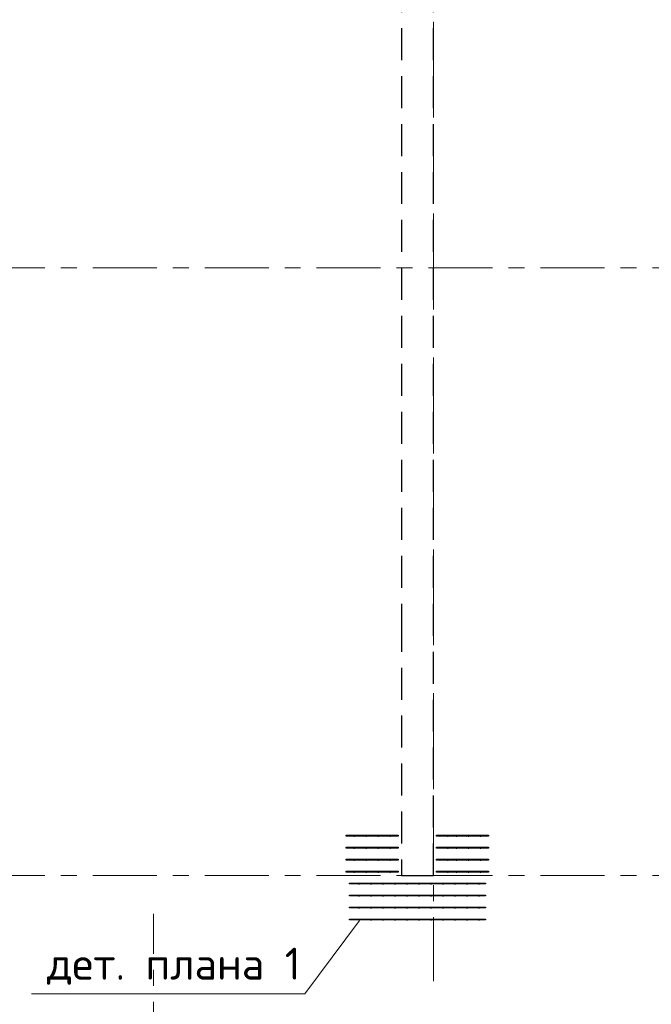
# Model space of a CAD drawing. Header units: metres. Extents: x -38 to 86, y -15 to 21.
# Tile 42 of 103: x 36.11 to 40.06, y 8.19 to 14.35. Entities that reach past the tile are written whole.
import ezdxf

# ---------------------------------------------------------------- set-up
doc = ezdxf.new("R2010")
doc.units = ezdxf.units.M
for name, pattern in [('______11', [0.5, 0.4, -0.05, 0, -0.05]), ('______2', [0.27, 0.2, -0.07]), ('______5', [1.1, 0.8, -0.1, 0.1, -0.1])]:
    doc.linetypes.add(name, pattern=pattern)
for name, color, linetype, lineweight in [('XR$2$Осевая линия (1)', 7, '______5', 13), ('XR$3$Арматурный каркас 01', 4, 'Continuous', 35), ('XR$3$Текст_ общее_1', 7, 'Continuous', 13)]:
    doc.layers.add(name, color=color, linetype=linetype, lineweight=lineweight)
doc.layers.add('XR$5$Стена_ бетон несущ.', color=7, linetype='Continuous', lineweight=70, true_color=0xb4b496)
doc.styles.add('ISOCPEUR', font='txt')

msp = doc.modelspace()

# ---------------------------------------------------------------- hatches: boundary and pattern name
at = {"layer": 'XR$3$Арматурный каркас 01', "linetype": 'Continuous', "lineweight": 50, "transparency": 33554687}
for points in [[(38.208, 9.2432), (38.2078, 9.2444), (38.2071, 9.2454), (38.2061, 9.246), (38.205, 9.2462), (38.2039, 9.246), (38.2029, 9.2454), (38.2022, 9.2444), (38.202, 9.2432), (38.2022, 9.2421), (38.2029, 9.2411), (38.2039, 9.2405), (38.205, 9.2402), (38.2061, 9.2405), (38.2071, 9.2411), (38.2078, 9.2421)], [(38.283, 9.2432), (38.2828, 9.2444), (38.2821, 9.2454), (38.2811, 9.246), (38.28, 9.2462), (38.2789, 9.246), (38.2779, 9.2454), (38.2772, 9.2444), (38.277, 9.2432), (38.2772, 9.2421), (38.2779, 9.2411), (38.2789, 9.2405), (38.28, 9.2402), (38.2811, 9.2405), (38.2821, 9.2411), (38.2828, 9.2421)], [(38.358, 9.2432), (38.3578, 9.2444), (38.3571, 9.2454), (38.3561, 9.246), (38.355, 9.2462), (38.3539, 9.246), (38.3529, 9.2454), (38.3522, 9.2444), (38.352, 9.2432), (38.3522, 9.2421), (38.3529, 9.2411), (38.3539, 9.2405), (38.355, 9.2402), (38.3561, 9.2405), (38.3571, 9.2411), (38.3578, 9.2421)], [(38.433, 9.2432), (38.4328, 9.2444), (38.4321, 9.2454), (38.4311, 9.246), (38.43, 9.2462), (38.4289, 9.246), (38.4279, 9.2454), (38.4272, 9.2444), (38.427, 9.2432), (38.4272, 9.2421), (38.4279, 9.2411), (38.4289, 9.2405), (38.43, 9.2402), (38.4311, 9.2405), (38.4321, 9.2411), (38.4328, 9.2421)], [(38.793, 9.2432), (38.7928, 9.2444), (38.7921, 9.2454), (38.7911, 9.246), (38.79, 9.2462), (38.7889, 9.246), (38.7879, 9.2454), (38.7872, 9.2444), (38.787, 9.2432), (38.7872, 9.2421), (38.7879, 9.2411), (38.7889, 9.2405), (38.79, 9.2402), (38.7911, 9.2405), (38.7921, 9.2411), (38.7928, 9.2421)], [(38.848, 9.2432), (38.8478, 9.2444), (38.8471, 9.2454), (38.8461, 9.246), (38.845, 9.2462), (38.8439, 9.246), (38.8429, 9.2454), (38.8422, 9.2444), (38.842, 9.2432), (38.8422, 9.2421), (38.8429, 9.2411), (38.8439, 9.2405), (38.845, 9.2402), (38.8461, 9.2405), (38.8471, 9.2411), (38.8478, 9.2421)], [(38.923, 9.2432), (38.9228, 9.2444), (38.9221, 9.2454), (38.9211, 9.246), (38.92, 9.2462), (38.9189, 9.246), (38.9179, 9.2454), (38.9172, 9.2444), (38.917, 9.2432), (38.9172, 9.2421), (38.9179, 9.2411), (38.9189, 9.2405), (38.92, 9.2402), (38.9211, 9.2405), (38.9221, 9.2411), (38.9228, 9.2421)], [(38.998, 9.2432), (38.9978, 9.2444), (38.9971, 9.2454), (38.9961, 9.246), (38.995, 9.2462), (38.9939, 9.246), (38.9929, 9.2454), (38.9922, 9.2444), (38.992, 9.2432), (38.9922, 9.2421), (38.9929, 9.2411), (38.9939, 9.2405), (38.995, 9.2402), (38.9961, 9.2405), (38.9971, 9.2411), (38.9978, 9.2421)], [(38.208, 9.1682), (38.2078, 9.1694), (38.2071, 9.1704), (38.2061, 9.171), (38.205, 9.1712), (38.2039, 9.171), (38.2029, 9.1704), (38.2022, 9.1694), (38.202, 9.1682), (38.2022, 9.1671), (38.2029, 9.1661), (38.2039, 9.1655), (38.205, 9.1652), (38.2061, 9.1655), (38.2071, 9.1661), (38.2078, 9.1671)], [(38.283, 9.1682), (38.2828, 9.1694), (38.2821, 9.1704), (38.2811, 9.171), (38.28, 9.1712), (38.2789, 9.171), (38.2779, 9.1704), (38.2772, 9.1694), (38.277, 9.1682), (38.2772, 9.1671), (38.2779, 9.1661), (38.2789, 9.1655), (38.28, 9.1652), (38.2811, 9.1655), (38.2821, 9.1661), (38.2828, 9.1671)], [(38.358, 9.1682), (38.3578, 9.1694), (38.3571, 9.1704), (38.3561, 9.171), (38.355, 9.1712), (38.3539, 9.171), (38.3529, 9.1704), (38.3522, 9.1694), (38.352, 9.1682), (38.3522, 9.1671), (38.3529, 9.1661), (38.3539, 9.1655), (38.355, 9.1652), (38.3561, 9.1655), (38.3571, 9.1661), (38.3578, 9.1671)], [(38.433, 9.1682), (38.4328, 9.1694), (38.4321, 9.1704), (38.4311, 9.171), (38.43, 9.1712), (38.4289, 9.171), (38.4279, 9.1704), (38.4272, 9.1694), (38.427, 9.1682), (38.4272, 9.1671), (38.4279, 9.1661), (38.4289, 9.1655), (38.43, 9.1652), (38.4311, 9.1655), (38.4321, 9.1661), (38.4328, 9.1671)], [(38.793, 9.1682), (38.7928, 9.1694), (38.7921, 9.1704), (38.7911, 9.171), (38.79, 9.1712), (38.7889, 9.171), (38.7879, 9.1704), (38.7872, 9.1694), (38.787, 9.1682), (38.7872, 9.1671), (38.7879, 9.1661), (38.7889, 9.1655), (38.79, 9.1652), (38.7911, 9.1655), (38.7921, 9.1661), (38.7928, 9.1671)], [(38.848, 9.1682), (38.8478, 9.1694), (38.8471, 9.1704), (38.8461, 9.171), (38.845, 9.1712), (38.8439, 9.171), (38.8429, 9.1704), (38.8422, 9.1694), (38.842, 9.1682), (38.8422, 9.1671), (38.8429, 9.1661), (38.8439, 9.1655), (38.845, 9.1652), (38.8461, 9.1655), (38.8471, 9.1661), (38.8478, 9.1671)], [(38.923, 9.1682), (38.9228, 9.1694), (38.9221, 9.1704), (38.9211, 9.171), (38.92, 9.1712), (38.9189, 9.171), (38.9179, 9.1704), (38.9172, 9.1694), (38.917, 9.1682), (38.9172, 9.1671), (38.9179, 9.1661), (38.9189, 9.1655), (38.92, 9.1652), (38.9211, 9.1655), (38.9221, 9.1661), (38.9228, 9.1671)], [(38.998, 9.1682), (38.9978, 9.1694), (38.9971, 9.1704), (38.9961, 9.171), (38.995, 9.1712), (38.9939, 9.171), (38.9929, 9.1704), (38.9922, 9.1694), (38.992, 9.1682), (38.9922, 9.1671), (38.9929, 9.1661), (38.9939, 9.1655), (38.995, 9.1652), (38.9961, 9.1655), (38.9971, 9.1661), (38.9978, 9.1671)], [(38.208, 9.0932), (38.2078, 9.0944), (38.2071, 9.0954), (38.2061, 9.096), (38.205, 9.0962), (38.2039, 9.096), (38.2029, 9.0954), (38.2022, 9.0944), (38.202, 9.0932), (38.2022, 9.0921), (38.2029, 9.0911), (38.2039, 9.0905), (38.205, 9.0902), (38.2061, 9.0905), (38.2071, 9.0911), (38.2078, 9.0921)], [(38.283, 9.0932), (38.2828, 9.0944), (38.2821, 9.0954), (38.2811, 9.096), (38.28, 9.0962), (38.2789, 9.096), (38.2779, 9.0954), (38.2772, 9.0944), (38.277, 9.0932), (38.2772, 9.0921), (38.2779, 9.0911), (38.2789, 9.0905), (38.28, 9.0902), (38.2811, 9.0905), (38.2821, 9.0911), (38.2828, 9.0921)], [(38.358, 9.0932), (38.3578, 9.0944), (38.3571, 9.0954), (38.3561, 9.096), (38.355, 9.0962), (38.3539, 9.096), (38.3529, 9.0954), (38.3522, 9.0944), (38.352, 9.0932), (38.3522, 9.0921), (38.3529, 9.0911), (38.3539, 9.0905), (38.355, 9.0902), (38.3561, 9.0905), (38.3571, 9.0911), (38.3578, 9.0921)], [(38.433, 9.0932), (38.4328, 9.0944), (38.4321, 9.0954), (38.4311, 9.096), (38.43, 9.0962), (38.4289, 9.096), (38.4279, 9.0954), (38.4272, 9.0944), (38.427, 9.0932), (38.4272, 9.0921), (38.4279, 9.0911), (38.4289, 9.0905), (38.43, 9.0902), (38.4311, 9.0905), (38.4321, 9.0911), (38.4328, 9.0921)], [(38.793, 9.0932), (38.7928, 9.0944), (38.7921, 9.0954), (38.7911, 9.096), (38.79, 9.0962), (38.7889, 9.096), (38.7879, 9.0954), (38.7872, 9.0944), (38.787, 9.0932), (38.7872, 9.0921), (38.7879, 9.0911), (38.7889, 9.0905), (38.79, 9.0902), (38.7911, 9.0905), (38.7921, 9.0911), (38.7928, 9.0921)], [(38.848, 9.0932), (38.8478, 9.0944), (38.8471, 9.0954), (38.8461, 9.096), (38.845, 9.0962), (38.8439, 9.096), (38.8429, 9.0954), (38.8422, 9.0944), (38.842, 9.0932), (38.8422, 9.0921), (38.8429, 9.0911), (38.8439, 9.0905), (38.845, 9.0902), (38.8461, 9.0905), (38.8471, 9.0911), (38.8478, 9.0921)], [(38.923, 9.0932), (38.9228, 9.0944), (38.9221, 9.0954), (38.9211, 9.096), (38.92, 9.0962), (38.9189, 9.096), (38.9179, 9.0954), (38.9172, 9.0944), (38.917, 9.0932), (38.9172, 9.0921), (38.9179, 9.0911), (38.9189, 9.0905), (38.92, 9.0902), (38.9211, 9.0905), (38.9221, 9.0911), (38.9228, 9.0921)], [(38.998, 9.0932), (38.9978, 9.0944), (38.9971, 9.0954), (38.9961, 9.096), (38.995, 9.0962), (38.9939, 9.096), (38.9929, 9.0954), (38.9922, 9.0944), (38.992, 9.0932), (38.9922, 9.0921), (38.9929, 9.0911), (38.9939, 9.0905), (38.995, 9.0902), (38.9961, 9.0905), (38.9971, 9.0911), (38.9978, 9.0921)], [(38.208, 9.0182), (38.2078, 9.0194), (38.2071, 9.0204), (38.2061, 9.021), (38.205, 9.0212), (38.2039, 9.021), (38.2029, 9.0204), (38.2022, 9.0194), (38.202, 9.0182), (38.2022, 9.0171), (38.2029, 9.0161), (38.2039, 9.0155), (38.205, 9.0152), (38.2061, 9.0155), (38.2071, 9.0161), (38.2078, 9.0171)], [(38.283, 9.0182), (38.2828, 9.0194), (38.2821, 9.0204), (38.2811, 9.021), (38.28, 9.0212), (38.2789, 9.021), (38.2779, 9.0204), (38.2772, 9.0194), (38.277, 9.0182), (38.2772, 9.0171), (38.2779, 9.0161), (38.2789, 9.0155), (38.28, 9.0152), (38.2811, 9.0155), (38.2821, 9.0161), (38.2828, 9.0171)], [(38.358, 9.0182), (38.3578, 9.0194), (38.3571, 9.0204), (38.3561, 9.021), (38.355, 9.0212), (38.3539, 9.021), (38.3529, 9.0204), (38.3522, 9.0194), (38.352, 9.0182), (38.3522, 9.0171), (38.3529, 9.0161), (38.3539, 9.0155), (38.355, 9.0152), (38.3561, 9.0155), (38.3571, 9.0161), (38.3578, 9.0171)], [(38.433, 9.0182), (38.4328, 9.0194), (38.4321, 9.0204), (38.4311, 9.021), (38.43, 9.0212), (38.4289, 9.021), (38.4279, 9.0204), (38.4272, 9.0194), (38.427, 9.0182), (38.4272, 9.0171), (38.4279, 9.0161), (38.4289, 9.0155), (38.43, 9.0152), (38.4311, 9.0155), (38.4321, 9.0161), (38.4328, 9.0171)], [(38.793, 9.0182), (38.7928, 9.0194), (38.7921, 9.0204), (38.7911, 9.021), (38.79, 9.0212), (38.7889, 9.021), (38.7879, 9.0204), (38.7872, 9.0194), (38.787, 9.0182), (38.7872, 9.0171), (38.7879, 9.0161), (38.7889, 9.0155), (38.79, 9.0152), (38.7911, 9.0155), (38.7921, 9.0161), (38.7928, 9.0171)], [(38.848, 9.0182), (38.8478, 9.0194), (38.8471, 9.0204), (38.8461, 9.021), (38.845, 9.0212), (38.8439, 9.021), (38.8429, 9.0204), (38.8422, 9.0194), (38.842, 9.0182), (38.8422, 9.0171), (38.8429, 9.0161), (38.8439, 9.0155), (38.845, 9.0152), (38.8461, 9.0155), (38.8471, 9.0161), (38.8478, 9.0171)], [(38.923, 9.0182), (38.9228, 9.0194), (38.9221, 9.0204), (38.9211, 9.021), (38.92, 9.0212), (38.9189, 9.021), (38.9179, 9.0204), (38.9172, 9.0194), (38.917, 9.0182), (38.9172, 9.0171), (38.9179, 9.0161), (38.9189, 9.0155), (38.92, 9.0152), (38.9211, 9.0155), (38.9221, 9.0161), (38.9228, 9.0171)], [(38.998, 9.0182), (38.9978, 9.0194), (38.9971, 9.0204), (38.9961, 9.021), (38.995, 9.0212), (38.9939, 9.021), (38.9929, 9.0204), (38.9922, 9.0194), (38.992, 9.0182), (38.9922, 9.0171), (38.9929, 9.0161), (38.9939, 9.0155), (38.995, 9.0152), (38.9961, 9.0155), (38.9971, 9.0161), (38.9978, 9.0171)], [(38.238, 8.9432), (38.2378, 8.9444), (38.2371, 8.9454), (38.2361, 8.946), (38.235, 8.9462), (38.2339, 8.946), (38.2329, 8.9454), (38.2322, 8.9444), (38.232, 8.9432), (38.2322, 8.9421), (38.2329, 8.9411), (38.2339, 8.9405), (38.235, 8.9402), (38.2361, 8.9405), (38.2371, 8.9411), (38.2378, 8.9421)], [(38.313, 8.9432), (38.3128, 8.9444), (38.3121, 8.9454), (38.3111, 8.946), (38.31, 8.9462), (38.3089, 8.946), (38.3079, 8.9454), (38.3072, 8.9444), (38.307, 8.9432), (38.3072, 8.9421), (38.3079, 8.9411), (38.3089, 8.9405), (38.31, 8.9402), (38.3111, 8.9405), (38.3121, 8.9411), (38.3128, 8.9421)], [(38.388, 8.9432), (38.3878, 8.9444), (38.3871, 8.9454), (38.3861, 8.946), (38.385, 8.9462), (38.3839, 8.946), (38.3829, 8.9454), (38.3822, 8.9444), (38.382, 8.9432), (38.3822, 8.9421), (38.3829, 8.9411), (38.3839, 8.9405), (38.385, 8.9402), (38.3861, 8.9405), (38.3871, 8.9411), (38.3878, 8.9421)], [(38.463, 8.9432), (38.4628, 8.9444), (38.4621, 8.9454), (38.4611, 8.946), (38.46, 8.9462), (38.4589, 8.946), (38.4579, 8.9454), (38.4572, 8.9444), (38.457, 8.9432), (38.4572, 8.9421), (38.4579, 8.9411), (38.4589, 8.9405), (38.46, 8.9402), (38.4611, 8.9405), (38.4621, 8.9411), (38.4628, 8.9421)], [(38.538, 8.9432), (38.5378, 8.9444), (38.5371, 8.9454), (38.5361, 8.946), (38.535, 8.9462), (38.5339, 8.946), (38.5329, 8.9454), (38.5322, 8.9444), (38.532, 8.9432), (38.5322, 8.9421), (38.5329, 8.9411), (38.5339, 8.9405), (38.535, 8.9402), (38.5361, 8.9405), (38.5371, 8.9411), (38.5378, 8.9421)], [(38.613, 8.9432), (38.6128, 8.9444), (38.6121, 8.9454), (38.6111, 8.946), (38.61, 8.9462), (38.6089, 8.946), (38.6079, 8.9454), (38.6072, 8.9444), (38.607, 8.9432), (38.6072, 8.9421), (38.6079, 8.9411), (38.6089, 8.9405), (38.61, 8.9402), (38.6111, 8.9405), (38.6121, 8.9411), (38.6128, 8.9421)], [(38.688, 8.9432), (38.6878, 8.9444), (38.6871, 8.9454), (38.6861, 8.946), (38.685, 8.9462), (38.6839, 8.946), (38.6829, 8.9454), (38.6822, 8.9444), (38.682, 8.9432), (38.6822, 8.9421), (38.6829, 8.9411), (38.6839, 8.9405), (38.685, 8.9402), (38.6861, 8.9405), (38.6871, 8.9411), (38.6878, 8.9421)], [(38.763, 8.9432), (38.7628, 8.9444), (38.7621, 8.9454), (38.7611, 8.946), (38.76, 8.9462), (38.7589, 8.946), (38.7579, 8.9454), (38.7572, 8.9444), (38.757, 8.9432), (38.7572, 8.9421), (38.7579, 8.9411), (38.7589, 8.9405), (38.76, 8.9402), (38.7611, 8.9405), (38.7621, 8.9411), (38.7628, 8.9421)], [(38.838, 8.9432), (38.8378, 8.9444), (38.8371, 8.9454), (38.8361, 8.946), (38.835, 8.9462), (38.8339, 8.946), (38.8329, 8.9454), (38.8322, 8.9444), (38.832, 8.9432), (38.8322, 8.9421), (38.8329, 8.9411), (38.8339, 8.9405), (38.835, 8.9402), (38.8361, 8.9405), (38.8371, 8.9411), (38.8378, 8.9421)], [(38.913, 8.9432), (38.9128, 8.9444), (38.9121, 8.9454), (38.9111, 8.946), (38.91, 8.9462), (38.9089, 8.946), (38.9079, 8.9454), (38.9072, 8.9444), (38.907, 8.9432), (38.9072, 8.9421), (38.9079, 8.9411), (38.9089, 8.9405), (38.91, 8.9402), (38.9111, 8.9405), (38.9121, 8.9411), (38.9128, 8.9421)], [(38.988, 8.9432), (38.9878, 8.9444), (38.9871, 8.9454), (38.9861, 8.946), (38.985, 8.9462), (38.9839, 8.946), (38.9829, 8.9454), (38.9822, 8.9444), (38.982, 8.9432), (38.9822, 8.9421), (38.9829, 8.9411), (38.9839, 8.9405), (38.985, 8.9402), (38.9861, 8.9405), (38.9871, 8.9411), (38.9878, 8.9421)], [(38.238, 8.8682), (38.2378, 8.8694), (38.2371, 8.8704), (38.2361, 8.871), (38.235, 8.8712), (38.2339, 8.871), (38.2329, 8.8704), (38.2322, 8.8694), (38.232, 8.8682), (38.2322, 8.8671), (38.2329, 8.8661), (38.2339, 8.8655), (38.235, 8.8652), (38.2361, 8.8655), (38.2371, 8.8661), (38.2378, 8.8671)], [(38.313, 8.8682), (38.3128, 8.8694), (38.3121, 8.8704), (38.3111, 8.871), (38.31, 8.8712), (38.3089, 8.871), (38.3079, 8.8704), (38.3072, 8.8694), (38.307, 8.8682), (38.3072, 8.8671), (38.3079, 8.8661), (38.3089, 8.8655), (38.31, 8.8652), (38.3111, 8.8655), (38.3121, 8.8661), (38.3128, 8.8671)], [(38.388, 8.8682), (38.3878, 8.8694), (38.3871, 8.8704), (38.3861, 8.871), (38.385, 8.8712), (38.3839, 8.871), (38.3829, 8.8704), (38.3822, 8.8694), (38.382, 8.8682), (38.3822, 8.8671), (38.3829, 8.8661), (38.3839, 8.8655), (38.385, 8.8652), (38.3861, 8.8655), (38.3871, 8.8661), (38.3878, 8.8671)], [(38.463, 8.8682), (38.4628, 8.8694), (38.4621, 8.8704), (38.4611, 8.871), (38.46, 8.8712), (38.4589, 8.871), (38.4579, 8.8704), (38.4572, 8.8694), (38.457, 8.8682), (38.4572, 8.8671), (38.4579, 8.8661), (38.4589, 8.8655), (38.46, 8.8652), (38.4611, 8.8655), (38.4621, 8.8661), (38.4628, 8.8671)], [(38.538, 8.8682), (38.5378, 8.8694), (38.5371, 8.8704), (38.5361, 8.871), (38.535, 8.8712), (38.5339, 8.871), (38.5329, 8.8704), (38.5322, 8.8694), (38.532, 8.8682), (38.5322, 8.8671), (38.5329, 8.8661), (38.5339, 8.8655), (38.535, 8.8652), (38.5361, 8.8655), (38.5371, 8.8661), (38.5378, 8.8671)], [(38.613, 8.8682), (38.6128, 8.8694), (38.6121, 8.8704), (38.6111, 8.871), (38.61, 8.8712), (38.6089, 8.871), (38.6079, 8.8704), (38.6072, 8.8694), (38.607, 8.8682), (38.6072, 8.8671), (38.6079, 8.8661), (38.6089, 8.8655), (38.61, 8.8652), (38.6111, 8.8655), (38.6121, 8.8661), (38.6128, 8.8671)], [(38.688, 8.8682), (38.6878, 8.8694), (38.6871, 8.8704), (38.6861, 8.871), (38.685, 8.8712), (38.6839, 8.871), (38.6829, 8.8704), (38.6822, 8.8694), (38.682, 8.8682), (38.6822, 8.8671), (38.6829, 8.8661), (38.6839, 8.8655), (38.685, 8.8652), (38.6861, 8.8655), (38.6871, 8.8661), (38.6878, 8.8671)], [(38.763, 8.8682), (38.7628, 8.8694), (38.7621, 8.8704), (38.7611, 8.871), (38.76, 8.8712), (38.7589, 8.871), (38.7579, 8.8704), (38.7572, 8.8694), (38.757, 8.8682), (38.7572, 8.8671), (38.7579, 8.8661), (38.7589, 8.8655), (38.76, 8.8652), (38.7611, 8.8655), (38.7621, 8.8661), (38.7628, 8.8671)], [(38.838, 8.8682), (38.8378, 8.8694), (38.8371, 8.8704), (38.8361, 8.871), (38.835, 8.8712), (38.8339, 8.871), (38.8329, 8.8704), (38.8322, 8.8694), (38.832, 8.8682), (38.8322, 8.8671), (38.8329, 8.8661), (38.8339, 8.8655), (38.835, 8.8652), (38.8361, 8.8655), (38.8371, 8.8661), (38.8378, 8.8671)], [(38.913, 8.8682), (38.9128, 8.8694), (38.9121, 8.8704), (38.9111, 8.871), (38.91, 8.8712), (38.9089, 8.871), (38.9079, 8.8704), (38.9072, 8.8694), (38.907, 8.8682), (38.9072, 8.8671), (38.9079, 8.8661), (38.9089, 8.8655), (38.91, 8.8652), (38.9111, 8.8655), (38.9121, 8.8661), (38.9128, 8.8671)], [(38.988, 8.8682), (38.9878, 8.8694), (38.9871, 8.8704), (38.9861, 8.871), (38.985, 8.8712), (38.9839, 8.871), (38.9829, 8.8704), (38.9822, 8.8694), (38.982, 8.8682), (38.9822, 8.8671), (38.9829, 8.8661), (38.9839, 8.8655), (38.985, 8.8652), (38.9861, 8.8655), (38.9871, 8.8661), (38.9878, 8.8671)], [(38.238, 8.7932), (38.2378, 8.7944), (38.2371, 8.7954), (38.2361, 8.796), (38.235, 8.7962), (38.2339, 8.796), (38.2329, 8.7954), (38.2322, 8.7944), (38.232, 8.7932), (38.2322, 8.7921), (38.2329, 8.7911), (38.2339, 8.7905), (38.235, 8.7902), (38.2361, 8.7905), (38.2371, 8.7911), (38.2378, 8.7921)], [(38.313, 8.7932), (38.3128, 8.7944), (38.3121, 8.7954), (38.3111, 8.796), (38.31, 8.7962), (38.3089, 8.796), (38.3079, 8.7954), (38.3072, 8.7944), (38.307, 8.7932), (38.3072, 8.7921), (38.3079, 8.7911), (38.3089, 8.7905), (38.31, 8.7902), (38.3111, 8.7905), (38.3121, 8.7911), (38.3128, 8.7921)], [(38.388, 8.7932), (38.3878, 8.7944), (38.3871, 8.7954), (38.3861, 8.796), (38.385, 8.7962), (38.3839, 8.796), (38.3829, 8.7954), (38.3822, 8.7944), (38.382, 8.7932), (38.3822, 8.7921), (38.3829, 8.7911), (38.3839, 8.7905), (38.385, 8.7902), (38.3861, 8.7905), (38.3871, 8.7911), (38.3878, 8.7921)], [(38.463, 8.7932), (38.4628, 8.7944), (38.4621, 8.7954), (38.4611, 8.796), (38.46, 8.7962), (38.4589, 8.796), (38.4579, 8.7954), (38.4572, 8.7944), (38.457, 8.7932), (38.4572, 8.7921), (38.4579, 8.7911), (38.4589, 8.7905), (38.46, 8.7902), (38.4611, 8.7905), (38.4621, 8.7911), (38.4628, 8.7921)], [(38.538, 8.7932), (38.5378, 8.7944), (38.5371, 8.7954), (38.5361, 8.796), (38.535, 8.7962), (38.5339, 8.796), (38.5329, 8.7954), (38.5322, 8.7944), (38.532, 8.7932), (38.5322, 8.7921), (38.5329, 8.7911), (38.5339, 8.7905), (38.535, 8.7902), (38.5361, 8.7905), (38.5371, 8.7911), (38.5378, 8.7921)], [(38.613, 8.7932), (38.6128, 8.7944), (38.6121, 8.7954), (38.6111, 8.796), (38.61, 8.7962), (38.6089, 8.796), (38.6079, 8.7954), (38.6072, 8.7944), (38.607, 8.7932), (38.6072, 8.7921), (38.6079, 8.7911), (38.6089, 8.7905), (38.61, 8.7902), (38.6111, 8.7905), (38.6121, 8.7911), (38.6128, 8.7921)], [(38.688, 8.7932), (38.6878, 8.7944), (38.6871, 8.7954), (38.6861, 8.796), (38.685, 8.7962), (38.6839, 8.796), (38.6829, 8.7954), (38.6822, 8.7944), (38.682, 8.7932), (38.6822, 8.7921), (38.6829, 8.7911), (38.6839, 8.7905), (38.685, 8.7902), (38.6861, 8.7905), (38.6871, 8.7911), (38.6878, 8.7921)], [(38.763, 8.7932), (38.7628, 8.7944), (38.7621, 8.7954), (38.7611, 8.796), (38.76, 8.7962), (38.7589, 8.796), (38.7579, 8.7954), (38.7572, 8.7944), (38.757, 8.7932), (38.7572, 8.7921), (38.7579, 8.7911), (38.7589, 8.7905), (38.76, 8.7902), (38.7611, 8.7905), (38.7621, 8.7911), (38.7628, 8.7921)], [(38.838, 8.7932), (38.8378, 8.7944), (38.8371, 8.7954), (38.8361, 8.796), (38.835, 8.7962), (38.8339, 8.796), (38.8329, 8.7954), (38.8322, 8.7944), (38.832, 8.7932), (38.8322, 8.7921), (38.8329, 8.7911), (38.8339, 8.7905), (38.835, 8.7902), (38.8361, 8.7905), (38.8371, 8.7911), (38.8378, 8.7921)], [(38.913, 8.7932), (38.9128, 8.7944), (38.9121, 8.7954), (38.9111, 8.796), (38.91, 8.7962), (38.9089, 8.796), (38.9079, 8.7954), (38.9072, 8.7944), (38.907, 8.7932), (38.9072, 8.7921), (38.9079, 8.7911), (38.9089, 8.7905), (38.91, 8.7902), (38.9111, 8.7905), (38.9121, 8.7911), (38.9128, 8.7921)], [(38.988, 8.7932), (38.9878, 8.7944), (38.9871, 8.7954), (38.9861, 8.796), (38.985, 8.7962), (38.9839, 8.796), (38.9829, 8.7954), (38.9822, 8.7944), (38.982, 8.7932), (38.9822, 8.7921), (38.9829, 8.7911), (38.9839, 8.7905), (38.985, 8.7902), (38.9861, 8.7905), (38.9871, 8.7911), (38.9878, 8.7921)], [(38.238, 8.7182), (38.2378, 8.7194), (38.2371, 8.7204), (38.2361, 8.721), (38.235, 8.7212), (38.2339, 8.721), (38.2329, 8.7204), (38.2322, 8.7194), (38.232, 8.7182), (38.2322, 8.7171), (38.2329, 8.7161), (38.2339, 8.7155), (38.235, 8.7152), (38.2361, 8.7155), (38.2371, 8.7161), (38.2378, 8.7171)], [(38.313, 8.7182), (38.3128, 8.7194), (38.3121, 8.7204), (38.3111, 8.721), (38.31, 8.7212), (38.3089, 8.721), (38.3079, 8.7204), (38.3072, 8.7194), (38.307, 8.7182), (38.3072, 8.7171), (38.3079, 8.7161), (38.3089, 8.7155), (38.31, 8.7152), (38.3111, 8.7155), (38.3121, 8.7161), (38.3128, 8.7171)], [(38.388, 8.7182), (38.3878, 8.7194), (38.3871, 8.7204), (38.3861, 8.721), (38.385, 8.7212), (38.3839, 8.721), (38.3829, 8.7204), (38.3822, 8.7194), (38.382, 8.7182), (38.3822, 8.7171), (38.3829, 8.7161), (38.3839, 8.7155), (38.385, 8.7152), (38.3861, 8.7155), (38.3871, 8.7161), (38.3878, 8.7171)], [(38.463, 8.7182), (38.4628, 8.7194), (38.4621, 8.7204), (38.4611, 8.721), (38.46, 8.7212), (38.4589, 8.721), (38.4579, 8.7204), (38.4572, 8.7194), (38.457, 8.7182), (38.4572, 8.7171), (38.4579, 8.7161), (38.4589, 8.7155), (38.46, 8.7152), (38.4611, 8.7155), (38.4621, 8.7161), (38.4628, 8.7171)], [(38.538, 8.7182), (38.5378, 8.7194), (38.5371, 8.7204), (38.5361, 8.721), (38.535, 8.7212), (38.5339, 8.721), (38.5329, 8.7204), (38.5322, 8.7194), (38.532, 8.7182), (38.5322, 8.7171), (38.5329, 8.7161), (38.5339, 8.7155), (38.535, 8.7152), (38.5361, 8.7155), (38.5371, 8.7161), (38.5378, 8.7171)], [(38.613, 8.7182), (38.6128, 8.7194), (38.6121, 8.7204), (38.6111, 8.721), (38.61, 8.7212), (38.6089, 8.721), (38.6079, 8.7204), (38.6072, 8.7194), (38.607, 8.7182), (38.6072, 8.7171), (38.6079, 8.7161), (38.6089, 8.7155), (38.61, 8.7152), (38.6111, 8.7155), (38.6121, 8.7161), (38.6128, 8.7171)], [(38.688, 8.7182), (38.6878, 8.7194), (38.6871, 8.7204), (38.6861, 8.721), (38.685, 8.7212), (38.6839, 8.721), (38.6829, 8.7204), (38.6822, 8.7194), (38.682, 8.7182), (38.6822, 8.7171), (38.6829, 8.7161), (38.6839, 8.7155), (38.685, 8.7152), (38.6861, 8.7155), (38.6871, 8.7161), (38.6878, 8.7171)], [(38.763, 8.7182), (38.7628, 8.7194), (38.7621, 8.7204), (38.7611, 8.721), (38.76, 8.7212), (38.7589, 8.721), (38.7579, 8.7204), (38.7572, 8.7194), (38.757, 8.7182), (38.7572, 8.7171), (38.7579, 8.7161), (38.7589, 8.7155), (38.76, 8.7152), (38.7611, 8.7155), (38.7621, 8.7161), (38.7628, 8.7171)], [(38.838, 8.7182), (38.8378, 8.7194), (38.8371, 8.7204), (38.8361, 8.721), (38.835, 8.7212), (38.8339, 8.721), (38.8329, 8.7204), (38.8322, 8.7194), (38.832, 8.7182), (38.8322, 8.7171), (38.8329, 8.7161), (38.8339, 8.7155), (38.835, 8.7152), (38.8361, 8.7155), (38.8371, 8.7161), (38.8378, 8.7171)], [(38.913, 8.7182), (38.9128, 8.7194), (38.9121, 8.7204), (38.9111, 8.721), (38.91, 8.7212), (38.9089, 8.721), (38.9079, 8.7204), (38.9072, 8.7194), (38.907, 8.7182), (38.9072, 8.7171), (38.9079, 8.7161), (38.9089, 8.7155), (38.91, 8.7152), (38.9111, 8.7155), (38.9121, 8.7161), (38.9128, 8.7171)], [(38.988, 8.7182), (38.9878, 8.7194), (38.9871, 8.7204), (38.9861, 8.721), (38.985, 8.7212), (38.9839, 8.721), (38.9829, 8.7204), (38.9822, 8.7194), (38.982, 8.7182), (38.9822, 8.7171), (38.9829, 8.7161), (38.9839, 8.7155), (38.985, 8.7152), (38.9861, 8.7155), (38.9871, 8.7161), (38.9878, 8.7171)]]:
    msp.add_hatch(color=2, dxfattribs=at).paths.add_polyline_path(points)

# ---------------------------------------------------------------- linework, layer by layer
at = {"color": 7, "linetype": 'Continuous', "lineweight": 13, "transparency": 33554687}
msp.add_lwpolyline([(38.238, 8.7182), (37.8968, 8.2595), (36.1868, 8.2595)], dxfattribs=at)
at = {"layer": 'XR$2$Осевая линия (1)', "color": 253, "linetype": '______11', "lineweight": 13, "true_color": 0xa0a0a0, "transparency": 33554687}
for p, q in [((38.7, 8.34), (38.7, 19.78)), ((-2.63, 12.8), (62.6, 12.8)), ((-2.63, 9), (62.6, 9)), ((36.95, -3.39), (36.95, 8.76))]:
    msp.add_line(p, q, dxfattribs=at)
at = {"layer": 'XR$3$Арматурный каркас 01', "color": 2, "linetype": 'Continuous', "lineweight": 25, "transparency": 33554687}
for points in [[(38.48, 9.2472), (38.155, 9.2472), (38.155, 9.2532), (38.48, 9.2532), (38.48, 9.2472)], [(38.48, 9.2472), (38.155, 9.2472), (38.155, 9.2532), (38.48, 9.2532), (38.48, 9.2472)], [(38.72, 9.2532), (39.045, 9.2532), (39.045, 9.2472), (38.72, 9.2472), (38.72, 9.2532)], [(38.72, 9.2532), (39.045, 9.2532), (39.045, 9.2472), (38.72, 9.2472), (38.72, 9.2532)], [(38.48, 9.1722), (38.155, 9.1722), (38.155, 9.1782), (38.48, 9.1782), (38.48, 9.1722)], [(38.48, 9.1722), (38.155, 9.1722), (38.155, 9.1782), (38.48, 9.1782), (38.48, 9.1722)], [(38.72, 9.1782), (39.045, 9.1782), (39.045, 9.1722), (38.72, 9.1722), (38.72, 9.1782)], [(38.72, 9.1782), (39.045, 9.1782), (39.045, 9.1722), (38.72, 9.1722), (38.72, 9.1782)], [(38.48, 9.0972), (38.155, 9.0972), (38.155, 9.1032), (38.48, 9.1032), (38.48, 9.0972)], [(38.48, 9.0972), (38.155, 9.0972), (38.155, 9.1032), (38.48, 9.1032), (38.48, 9.0972)], [(38.72, 9.1032), (39.045, 9.1032), (39.045, 9.0972), (38.72, 9.0972), (38.72, 9.1032)], [(38.72, 9.1032), (39.045, 9.1032), (39.045, 9.0972), (38.72, 9.0972), (38.72, 9.1032)], [(38.48, 9.0222), (38.155, 9.0222), (38.155, 9.0282), (38.48, 9.0282), (38.48, 9.0222)], [(38.48, 9.0222), (38.155, 9.0222), (38.155, 9.0282), (38.48, 9.0282), (38.48, 9.0222)], [(38.72, 9.0282), (39.045, 9.0282), (39.045, 9.0222), (38.72, 9.0222), (38.72, 9.0282)], [(38.72, 9.0282), (39.045, 9.0282), (39.045, 9.0222), (38.72, 9.0222), (38.72, 9.0282)], [(38.175, 8.9532), (39.025, 8.9532), (39.025, 8.9472), (38.175, 8.9472), (38.175, 8.9532)], [(38.175, 8.9532), (39.025, 8.9532), (39.025, 8.9472), (38.175, 8.9472), (38.175, 8.9532)], [(38.175, 8.8782), (39.025, 8.8782), (39.025, 8.8722), (38.175, 8.8722), (38.175, 8.8782)], [(38.175, 8.8782), (39.025, 8.8782), (39.025, 8.8722), (38.175, 8.8722), (38.175, 8.8782)], [(38.175, 8.8032), (39.025, 8.8032), (39.025, 8.7972), (38.175, 8.7972), (38.175, 8.8032)], [(38.175, 8.8032), (39.025, 8.8032), (39.025, 8.7972), (38.175, 8.7972), (38.175, 8.8032)], [(38.175, 8.7282), (39.025, 8.7282), (39.025, 8.7222), (38.175, 8.7222), (38.175, 8.7282)], [(38.175, 8.7282), (39.025, 8.7282), (39.025, 8.7222), (38.175, 8.7222), (38.175, 8.7282)]]:
    msp.add_lwpolyline(points, dxfattribs=at)
at = {"layer": 'XR$5$Стена_ бетон несущ.', "color": 253, "linetype": '______2', "lineweight": -3, "true_color": 0xa0a0a0, "transparency": 33554687}
for p, q in [((38.5, 16.4), (38.5, 10.6)), ((38.7, 9), (38.7, 16.1693)), ((38.5, 10.6), (38.5, 9.0795)), ((38.5, 9.0795), (38.5, 9)), ((38.5, 9), (38.7, 9))]:
    msp.add_line(p, q, dxfattribs=at)

# ---------------------------------------------------------------- texts
at = {"layer": 'XR$3$Текст_ общее_1', "color": 7, "linetype": 'Continuous', "lineweight": 13, "transparency": 33554687, "insert": (37.0768, 8.4329), "char_height": 0.2, "width": 1.695238, "attachment_point": 5, "style": 'ISOCPEUR'}
msp.add_mtext('\\A1;{\\fISOCPEUR|i0|b0;\\H0.200000;\\W1.000000;\\C7;дет. плана 1}\\P', dxfattribs=at)

doc.saveas('drawing.dxf')
